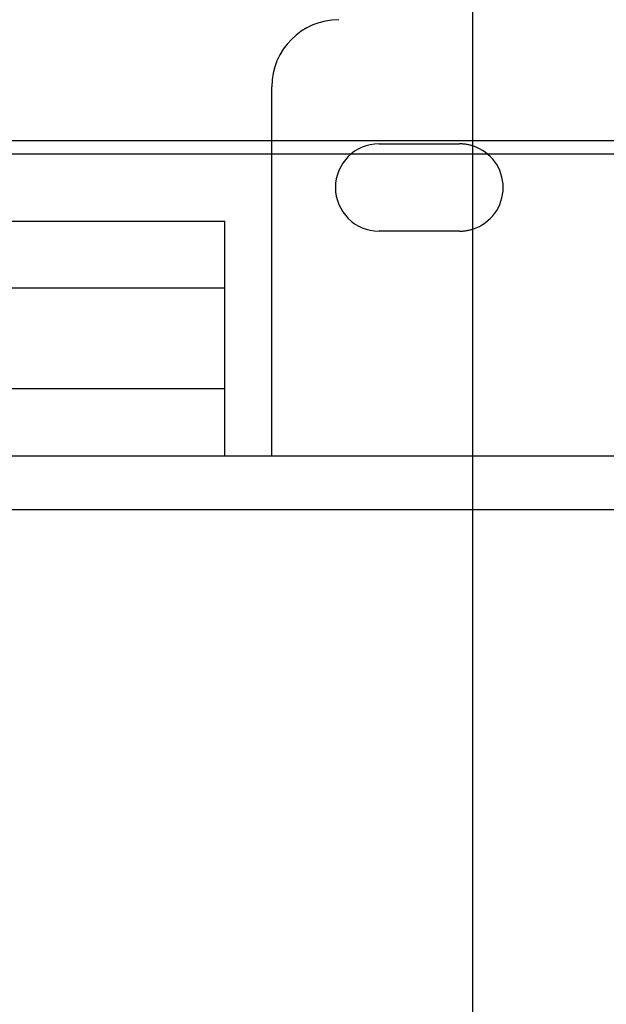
# Model space of a CAD drawing. Header units: millimetres. Extents: x 132157 to 155303, y 33763 to 45643.
# Tile 81 of 256: x 140808 to 140866, y 40535 to 40633. Entities that reach past the tile are written whole.
import ezdxf

# ---------------------------------------------------------------- set-up
doc = ezdxf.new("R2010")
doc.units = ezdxf.units.MM
doc.header["$LTSCALE"] = 20
doc.header["$PDMODE"] = 35
doc.header["$PDSIZE"] = 10
doc.linetypes.add('ČÁRKOVANÁ2', pattern=[9.525, 6.35, -3.175])
for name, color, linetype in [('KOTY', 7, 'Continuous'), ('PŘEJEZD', 7, 'ČÁRKOVANÁ2'), ('ROŠT', 96, 'Continuous'), ('VODÍTKA', 36, 'Continuous')]:
    doc.layers.add(name, color=color, linetype=linetype)
doc.styles.get("Standard").update_dxf_attribs({"font": 'arial.ttf'})
doc.dimstyles.get("Standard").update_dxf_attribs({"dimscale": 20, "dimtxt": 3, "dimasz": 3, "dimexe": 1, "dimexo": 0, "dimgap": 1.5, "dimtad": 1, "dimdsep": 46, "dimtxsty": 'Standard', "dimcen": 0, "dimdle": 1, "dimclrd": 256, "dimclre": 256, "dimclrt": 256, "dimaunit": 1, "dimadec": 0, "dimazin": 0, "dimtfac": 0.6, "dimtmove": 0, "dimatfit": 3, "dimfxl": 0, "dimtolj": 1, "dimarcsym": 0})

# ---------------------------------------------------------------- blocks, each defined once
blk = doc.blocks.new('*D529')
at = {"layer": 'Defpoints', "color": 0, "ltscale": 0.5}
for p in [(139486.503, 40683.925), (140853.17, 40683.925), (140853.17, 40069.259)]:
    blk.add_point(p, dxfattribs=at)
at = {"layer": 'KOTY', "lineweight": -2, "ltscale": 0.5}
for p, q in [((140853.17, 40683.925), (139466.503, 40683.925)), ((139486.503, 40129.259), (139486.503, 40623.925)), ((140853.17, 40069.259), (139466.503, 40069.259))]:
    blk.add_line(p, q, dxfattribs=at)
at = {"layer": 'KOTY', "ltscale": 0.5}
for points in [[(139476.503, 40623.925), (139496.503, 40623.925), (139486.503, 40683.925)], [(139476.503, 40129.259), (139496.503, 40129.259), (139486.503, 40069.259)]]:
    blk.add_solid(points, dxfattribs=at)
at = {"layer": 'KOTY', "ltscale": 0.5, "insert": (139418.543, 40376.592), "char_height": 60, "attachment_point": 5, "rotation": 90}
blk.add_mtext('\\A1;TYČ 922', dxfattribs=at)

msp = doc.modelspace()

# ---------------------------------------------------------------- linework, layer by layer
at = {"color": 4, "linetype": 'Continuous'}
for p, q in [((140323.9347, 40620.5924), (141157.268, 40620.5924)), ((140323.9347, 40619.259), (141157.268, 40619.259))]:
    msp.add_line(p, q, dxfattribs=at)
at = {"layer": 'PŘEJEZD'}
for p, q in [((140899.8365, 40589.2588), (140853.1698, 40589.2588)), ((140899.8365, 40583.9255), (140853.1698, 40583.9255))]:
    msp.add_line(p, q, dxfattribs=at)
for start, end in [(72.079787, 90), (287.920213, 72.079787), (270, 287.920213)]:
    msp.add_arc((140851.8365, 40615.9255), 4.3333, start, end, dxfattribs=at)
at = {"layer": 'ROŠT'}
for p, q in [((140833.1698, 40589.2588), (140833.1698, 40625.9255)), ((140843.8365, 40620.2588), (140851.8365, 40620.2588)), ((140538.5031, 40612.5921), (140828.5031, 40612.5921)), ((140828.5031, 40589.2588), (140828.5031, 40612.5921)), ((140851.8365, 40611.5921), (140843.8365, 40611.5921)), ((140828.5031, 40605.9255), (140538.5031, 40605.9255)), ((140828.5031, 40595.9255), (140538.5031, 40595.9255)), ((140828.5031, 40589.2588), (140538.5031, 40589.2588)), ((140853.1698, 40589.2588), (140828.5031, 40589.2588)), ((140853.1698, 40583.9255), (140648.7365, 40583.9255))]:
    msp.add_line(p, q, dxfattribs=at)
for centre, radius, end in [((140839.8365, 40625.9255), 6.6667, 180), ((140843.8365, 40615.9255), 4.3333, 270)]:
    msp.add_arc(centre, radius, 90, end, dxfattribs=at)
at = {"layer": 'VODÍTKA', "ltscale": 0.5}
for p, q in [((140853.1698, 34309.2588), (140853.1698, 40699.2588)), ((140853.1698, 40373.2588), (140853.1698, 40683.9255))]:
    msp.add_line(p, q, dxfattribs=at)

# ---------------------------------------------------------------- dimensions: what is measured, and where the dimension line sits
at = {"layer": 'KOTY', "ltscale": 0.5}
dim = msp.add_linear_dim(base=(139486.5031, 40683.9255), p1=(140853.1698, 40069.2588), p2=(140853.1698, 40683.9255), angle=90, text='TYČ <>', dimstyle='Standard', override={"dimlfac": 1.5}, dxfattribs=at)
dim.commit()
dim.dimension.update_dxf_attribs({"geometry": '*D529', "text_midpoint": (139418.5427, 40376.5921)})

doc.saveas('drawing.dxf')
